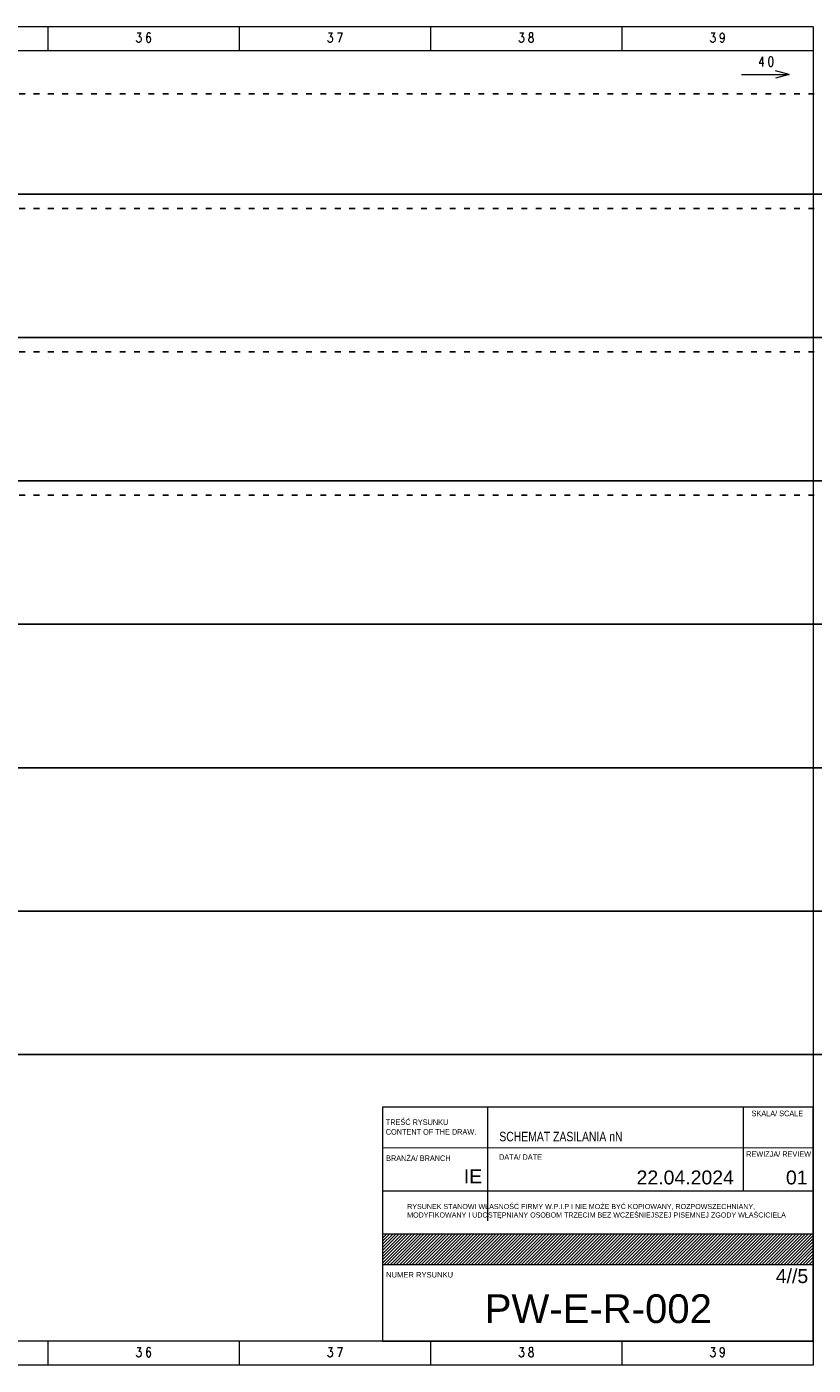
# Model space of a CAD drawing. Header units: millimetres. Extents: x -31 to 6803, y 0 to 664.
# Tile 102 of 119: x 1439 to 1603, y 0 to 280. Entities that reach past the tile are written whole.
import ezdxf
from ezdxf.enums import TextEntityAlignment as Align

# ---------------------------------------------------------------- set-up
doc = ezdxf.new("R2010")
doc.units = ezdxf.units.MM
doc.linetypes.add('ACAD_ISO03W100', pattern=[30, 12, -18])
doc.layers.add('!POMOCNICZE', color=8, linetype='Continuous', plot=False)
for name, color, linetype, lineweight in [('ramka', 9, 'Continuous', 20), ('WPIP_TABELKA', 7, 'Continuous', 9), ('XREF_E_PRZ24002_tabelka mała$0$WPIP_TABELKA', 7, 'Continuous', 9)]:
    doc.layers.add(name, color=color, linetype=linetype, lineweight=lineweight)
doc.styles.add('ARIALCE', font='arial.ttf')
doc.styles.add('ROMANS', font='romans.shx', dxfattribs={"width": 0.8})
doc.styles.add('WYMIARY', font='ARIALN.TTF', dxfattribs={"width": 1.1})
doc.styles.add('XREF_E_PRZ24002_tabelka mała$0$ARIALCE', font='arial.ttf')
doc.styles.add('XREF_E_PRZ24002_tabelka mała$0$WYMIARY', font='ARIALN.TTF', dxfattribs={"width": 1.1})

# ---------------------------------------------------------------- blocks, each defined once
blk = doc.blocks.new('XREF_E_PRZ24002_tabelka mała')
at = {"layer": 'XREF_E_PRZ24002_tabelka mała$0$WPIP_TABELKA', "ltscale": 5}
h = blk.add_hatch(dxfattribs=at)
h.set_pattern_fill('ANSI31', color=256, scale=0.1455)
h.set_pattern_definition([(45, (3775342.36995, 1455290.38366), (-0.326656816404, 0.326656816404), [])])
h.paths.add_polyline_path([(0, 22.44), (0, 16.08), (90.07, 16.08), (90.07, 22.44)])
at = {"layer": 'XREF_E_PRZ24002_tabelka mała$0$WPIP_TABELKA', "color": 0, "lineweight": 0, "ltscale": 0.1}
for p, q in [((90.07, 49), (0, 49.01)), ((21.98, 49.01), (21.97, 25.23)), ((75.39, 49), (75.39, 31.43)), ((75.39, 49), (75.39, 40.44)), ((90.07, 40.43), (0, 40.45)), ((90.07, 31.43), (0, 31.44))]:
    blk.add_line(p, q, dxfattribs=at)
at = {"layer": 'XREF_E_PRZ24002_tabelka mała$0$WPIP_TABELKA', "lineweight": 0}
for p, q in [((90.07, 22.44), (0, 22.44)), ((0, 16.08), (90.07, 16.08))]:
    blk.add_line(p, q, dxfattribs=at)
at = {"layer": 'XREF_E_PRZ24002_tabelka mała$0$WPIP_TABELKA'}
blk.add_lwpolyline([(0.01, 49.01), (0, 0), (90.07, 0), (90.07, 49)], dxfattribs=at)
at = {"layer": 'XREF_E_PRZ24002_tabelka mała$0$WPIP_TABELKA', "ltscale": 5}
blk.add_lwpolyline([(0, 16.08), (90.07, 16.08), (90.07, 22.44), (0, 22.44)], close=True, dxfattribs=at)
at = {"layer": 'XREF_E_PRZ24002_tabelka mała$0$WPIP_TABELKA', "color": 0, "lineweight": 0, "style": 'XREF_E_PRZ24002_tabelka mała$0$WYMIARY', "width": 1.1}
for s, p in [('SKALA/ SCALE', (77.19, 47.1)), ('TREŚĆ RYSUNKU', (0.71, 45.27)), ('CONTENT OF THE DRAW.', (0.71, 43.23)), ('DATA/ DATE', (24.38, 37.97)), ('DATA/ DATE', (24.38, 37.97)), (' REWIZJA/ REVIEW', (75.63, 38.6)), (' REWIZJA/ REVIEW', (75.63, 38.6)), ('BRANŻA/ BRANCH', (0.77, 37.72)), ('BRANŻA/ BRANCH', (0.77, 37.72))]:
    blk.add_text(s, height=1.164, rotation=359.9921, dxfattribs=at).set_placement(p)
at = {"layer": 'XREF_E_PRZ24002_tabelka mała$0$WPIP_TABELKA', "color": 0, "lineweight": 0, "ltscale": 0.1, "style": 'XREF_E_PRZ24002_tabelka mała$0$ARIALCE'}
blk.add_text('IE', height=2.91, rotation=359.9921, dxfattribs=at).set_placement((17.02, 33.06))
at = {"layer": 'XREF_E_PRZ24002_tabelka mała$0$WPIP_TABELKA', "lineweight": 0, "ltscale": 0.1, "style": 'XREF_E_PRZ24002_tabelka mała$0$ARIALCE'}
blk.add_text('NUMER RYSUNKU', height=1.1349, dxfattribs=at).set_placement((0.77, 13.36))
at = {"layer": 'XREF_E_PRZ24002_tabelka mała$0$WPIP_TABELKA', "lineweight": 0, "ltscale": 0.1, "insert": (5.18, 25.58), "char_height": 1.06148, "width": 83.9548, "attachment_point": 7, "style": 'XREF_E_PRZ24002_tabelka mała$0$ARIALCE'}
blk.add_mtext('\\P\\PRYSUNEK STANOWI WŁASNOŚĆ FIRMY W.P.I.P I NIE MOŻE BYĆ KOPIOWANY, ROZPOWSZECHNIANY, MODYFIKOWANY I UDOSTĘPNIANY OSOBOM TRZECIM BEZ WCZEŚNIEJSZEJ PISEMNEJ ZGODY WŁAŚCICIELA', dxfattribs=at)

msp = doc.modelspace()

# ---------------------------------------------------------------- linework, layer by layer
at = {"layer": '!POMOCNICZE', "linetype": 'ACAD_ISO03W100', "ltscale": 0.1}
for p, q in [((3, 266), (6803, 266)), ((3, 242), (6803, 242)), ((3, 212), (6803, 212)), ((3, 182), (6803, 182))]:
    msp.add_line(p, q, dxfattribs=at)
at = {"layer": '!POMOCNICZE'}
for p, q in [((3, 245), (6803, 245)), ((3, 215), (6803, 215)), ((3, 185), (6803, 185)), ((3, 155), (6803, 155)), ((3, 125), (6803, 125)), ((3, 95), (6803, 95)), ((3, 65), (6803, 65))]:
    msp.add_line(p, q, dxfattribs=at)
at = {"layer": 'ramka', "ltscale": 5}
for p, q in [((1603, 280), (1203, 280)), ((1443, 280), (1443, 275)), ((1443, 280), (1443, 280)), ((1483, 280), (1483, 275)), ((1483, 280), (1483, 280)), ((1523, 280), (1523, 280)), ((1523, 280), (1523, 275)), ((1563, 280), (1563, 280)), ((1563, 280), (1563, 275)), ((1603, 280), (1603, 280)), ((1603, 280), (1603, 275)), ((1603, 275), (1203, 275)), ((1603, 275), (1603, 5)), ((1603, 5), (1203, 5)), ((1443, 5), (1443, 0)), ((1443, 5), (1443, 5)), ((1483, 5), (1483, 0)), ((1483, 5), (1483, 5)), ((1523, 5), (1523, 0)), ((1523, 5), (1523, 5)), ((1563, 5), (1563, 0)), ((1563, 5), (1563, 5)), ((1603, 5), (1603, 0)), ((1603, 5), (1603, 5)), ((1603, 0), (1203, 0))]:
    msp.add_line(p, q, dxfattribs=at)
at = {"layer": 'ramka'}
for p, q in [((1588, 270), (1598, 270)), ((1598, 270), (1595.1, 270.78)), ((1598, 270), (1595.1, 269.22))]:
    msp.add_line(p, q, dxfattribs=at)

# ---------------------------------------------------------------- block references
msp.add_blockref('XREF_E_PRZ24002_tabelka mała', (1512.93, 5))

# ---------------------------------------------------------------- texts
at = {"layer": 'ramka', "style": 'ROMANS', "width": 0.8}
for s, p in [('3', (1462, 276.72)), ('6', (1464, 276.72)), ('3', (1502, 276.72)), ('7', (1504, 276.72)), ('3', (1542, 276.72)), ('8', (1544, 276.72)), ('3', (1582, 276.72)), ('9', (1584, 276.72)), ('4', (1592.16, 271.72)), ('0', (1594.16, 271.72)), ('3', (1462, 1.72)), ('6', (1464, 1.72)), ('3', (1502, 1.72)), ('7', (1504, 1.72)), ('3', (1542, 1.72)), ('8', (1544, 1.72)), ('3', (1582, 1.72)), ('9', (1584, 1.72))]:
    msp.add_text(s, height=2, dxfattribs=at).set_placement(p, align=Align.CENTER)
at = {"layer": 'WPIP_TABELKA', "color": 0, "lineweight": 0, "ltscale": 0.1, "style": 'ARIALCE'}
for s, p in [('22.04.2024', (1566.07, 37.83)), ('01', (1597.3, 37.82)), ('4//5', (1595.17, 17.19))]:
    msp.add_text(s, height=2.91, rotation=359.9921, dxfattribs=at).set_placement(p)
at = {"layer": 'WPIP_TABELKA', "lineweight": 0, "ltscale": 0.1, "style": 'ARIALCE'}
msp.add_text('PW-E-R-002', height=6, dxfattribs=at).set_placement((1558.07, 8.83, 0.62), align=Align.CENTER)
at = {"layer": 'WPIP_TABELKA', "color": 0, "lineweight": 0, "insert": (1537.37, 46.81, 0.62), "char_height": 2, "width": 58.1684, "attachment_point": 7, "rotation": 359.9921, "style": 'WYMIARY'}
msp.add_mtext('\\A1;{\\W0.95;SCHEMAT ZASILANIA nN}', dxfattribs=at)

doc.saveas('drawing.dxf')
